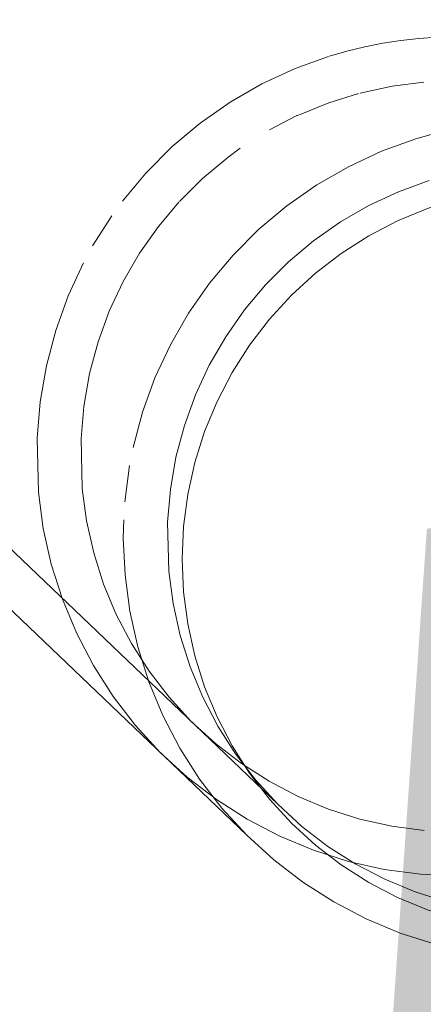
# Model space of a CAD drawing. Extents: x 3503739 to 3504470, y 5375172 to 5375561.
# Tile 56 of 121: x 3504135.2818 to 3504135.3629, y 5375386.5978 to 5375386.7957. Entities that reach past the tile are written whole.
import ezdxf

# ---------------------------------------------------------------- set-up
doc = ezdxf.new("R2010")
doc.units = 0
doc.header["$MEASUREMENT"] = 0
doc.layers.add('_4WP_KANCADT__', color=7, linetype='Continuous')
doc.layers.add('BHM_WA', color=7, linetype='Continuous')
doc.styles.add('42', font='TXT', dxfattribs={"width": 0.7, "height": 0.26})

msp = doc.modelspace()

# ---------------------------------------------------------------- linework, layer by layer
at = {"layer": 'BHM_WA', "color": 254, "linetype": 'Continuous', "lineweight": 13}
for p, q in [((3504135.3375, 5375386.77644), (3504135.33765, 5375386.7765)), ((3504135.32359, 5375386.76804), (3504135.32611, 5375386.76988)), ((3504135.34121, 5375386.74476), (3504135.3464, 5375386.74874)), ((3504135.33639, 5375386.74034), (3504135.34121, 5375386.74476)), ((3504135.31698, 5375386.70671), (3504135.31894, 5375386.71295)), ((3504135.31698, 5375386.70671), (3504135.31556, 5375386.70033)), ((3504135.28555, 5375386.70077), (3504135.28653, 5375386.69348)), ((3504135.30261, 5375386.6915), (3504135.30269, 5375386.69518)), ((3504135.31442, 5375386.6873), (3504135.31471, 5375386.68077)), ((3504135.31795, 5375386.64311), (3504135.32244, 5375386.63727)), ((3504135.33197, 5375386.63909), (3504135.33639, 5375386.63427))]:
    msp.add_line(p, q, dxfattribs=at)
for points in [[(3504135.12496, 5375386.82533, 0), (3504135.32742, 5375386.63184, 0), (3504135.33286, 5375386.62686, 0), (3504135.3387, 5375386.62237, 0), (3504135.34491, 5375386.61841, 0), (3504135.35144, 5375386.615, 0), (3504135.35824, 5375386.61217, 0), (3504135.36526, 5375386.60995, 0)], [(3504135.13717, 5375386.82583, 0), (3504135.33365, 5375386.63806, 0), (3504135.33851, 5375386.6336, 0), (3504135.34374, 5375386.62958, 0), (3504135.34931, 5375386.62604, 0), (3504135.35515, 5375386.62298, 0), (3504135.36124, 5375386.62045, 0), (3504135.36753, 5375386.61846, 0)], [(3504135.36203, 5375386.79196, 0), (3504135.35837, 5375386.79156, 0), (3504135.35819, 5375386.79154, 0), (3504135.35474, 5375386.79101, 0), (3504135.35113, 5375386.7903, 0), (3504135.35095, 5375386.79026, 0), (3504135.34756, 5375386.78943, 0), (3504135.34403, 5375386.78841, 0), (3504135.34385, 5375386.78835, 0)], [(3504135.36203, 5375386.79196, 0), (3504135.36551, 5375386.79218, 0), (3504135.3657, 5375386.79219, 0)], [(3504135.34385, 5375386.78835, 0), (3504135.34055, 5375386.78724, 0), (3504135.33712, 5375386.78591, 0)], [(3504135.33712, 5375386.78591, 0), (3504135.33695, 5375386.78583, 0), (3504135.33376, 5375386.78443, 0), (3504135.33046, 5375386.78281, 0), (3504135.3303, 5375386.78272, 0), (3504135.32724, 5375386.78105, 0), (3504135.3241, 5375386.77915, 0), (3504135.32394, 5375386.77904, 0), (3504135.32104, 5375386.77711, 0), (3504135.31808, 5375386.77494, 0), (3504135.31794, 5375386.77483, 0), (3504135.31521, 5375386.77264, 0), (3504135.31508, 5375386.77252, 0), (3504135.31245, 5375386.77022, 0), (3504135.31232, 5375386.7701, 0), (3504135.3098, 5375386.76769, 0), (3504135.30967, 5375386.76755, 0), (3504135.30955, 5375386.76741, 0), (3504135.30714, 5375386.76489, 0), (3504135.30484, 5375386.76227, 0), (3504135.30473, 5375386.76213, 0), (3504135.30462, 5375386.76198, 0), (3504135.30244, 5375386.75926, 0), (3504135.30038, 5375386.75645, 0), (3504135.30027, 5375386.75629, 0)], [(3504135.36298, 5375386.78318, 0), (3504135.36281, 5375386.78317, 0), (3504135.35971, 5375386.78284, 0), (3504135.35661, 5375386.78237, 0), (3504135.35645, 5375386.78235, 0), (3504135.35629, 5375386.78233, 0), (3504135.35322, 5375386.78172, 0), (3504135.35018, 5375386.78098, 0)], [(3504135.34986, 5375386.78091, 0), (3504135.34686, 5375386.78004, 0), (3504135.3439, 5375386.77904, 0), (3504135.34374, 5375386.779, 0), (3504135.34358, 5375386.77894, 0), (3504135.34067, 5375386.77782, 0), (3504135.33781, 5375386.77656, 0), (3504135.33765, 5375386.7765, 0)], [(3504135.35018, 5375386.78098, 0), (3504135.35002, 5375386.78095, 0), (3504135.34986, 5375386.78091, 0)], [(3504135.3375, 5375386.77644, 0), (3504135.3347, 5375386.77506, 0), (3504135.33196, 5375386.77356, 0), (3504135.33181, 5375386.77349, 0), (3504135.33166, 5375386.77341, 0), (3504135.32899, 5375386.77179, 0)], [(3504135.36495, 5375386.77281, 0), (3504135.36142, 5375386.77179, 0), (3504135.35794, 5375386.77061, 0), (3504135.35451, 5375386.76929, 0), (3504135.35115, 5375386.76781, 0), (3504135.34785, 5375386.76619, 0), (3504135.34463, 5375386.76443, 0), (3504135.34149, 5375386.76252, 0), (3504135.33844, 5375386.76049, 0), (3504135.33547, 5375386.75832, 0), (3504135.33261, 5375386.75602, 0), (3504135.32985, 5375386.7536, 0), (3504135.32719, 5375386.75106, 0), (3504135.32466, 5375386.74841, 0), (3504135.32224, 5375386.74565, 0), (3504135.31994, 5375386.74279, 0), (3504135.31777, 5375386.73982, 0), (3504135.31573, 5375386.73677, 0), (3504135.31383, 5375386.73363, 0), (3504135.31207, 5375386.73041, 0), (3504135.31044, 5375386.72711, 0), (3504135.30897, 5375386.72375, 0), (3504135.30764, 5375386.72032, 0), (3504135.30647, 5375386.71684, 0), (3504135.30544, 5375386.71331, 0), (3504135.30458, 5375386.70974, 0), (3504135.30387, 5375386.70614, 0)], [(3504135.30458, 5375386.70974, 0), (3504135.30544, 5375386.71331, 0), (3504135.30647, 5375386.71684, 0), (3504135.30764, 5375386.72032, 0), (3504135.30897, 5375386.72375, 0), (3504135.31044, 5375386.72711, 0), (3504135.31207, 5375386.73041, 0), (3504135.31383, 5375386.73363, 0), (3504135.31573, 5375386.73677, 0), (3504135.31777, 5375386.73982, 0), (3504135.31994, 5375386.74279, 0), (3504135.32224, 5375386.74565, 0), (3504135.32466, 5375386.74841, 0), (3504135.32719, 5375386.75106, 0), (3504135.32985, 5375386.7536, 0), (3504135.33261, 5375386.75602, 0), (3504135.33547, 5375386.75832, 0), (3504135.33844, 5375386.76049, 0), (3504135.34149, 5375386.76252, 0), (3504135.34463, 5375386.76443, 0), (3504135.34785, 5375386.76619, 0), (3504135.35115, 5375386.76781, 0), (3504135.35451, 5375386.76929, 0), (3504135.35794, 5375386.77061, 0), (3504135.36142, 5375386.77179, 0), (3504135.36495, 5375386.77281, 0)], [(3504135.32611, 5375386.76988, 0), (3504135.32625, 5375386.76997, 0), (3504135.32639, 5375386.77006, 0), (3504135.32899, 5375386.77179, 0)], [(3504135.32359, 5375386.76804, 0), (3504135.32116, 5375386.76608, 0), (3504135.32103, 5375386.76598, 0), (3504135.3209, 5375386.76588, 0), (3504135.31855, 5375386.76382, 0)], [(3504135.31855, 5375386.76382, 0), (3504135.31842, 5375386.76371, 0), (3504135.31605, 5375386.76144, 0), (3504135.31389, 5375386.75919, 0), (3504135.31378, 5375386.75907, 0)], [(3504135.36409, 5375386.76338, 0), (3504135.36097, 5375386.76232, 0), (3504135.3579, 5375386.76113, 0), (3504135.35489, 5375386.75981, 0), (3504135.35194, 5375386.75836, 0), (3504135.34906, 5375386.75678, 0), (3504135.34624, 5375386.75508, 0), (3504135.34351, 5375386.75326, 0), (3504135.34086, 5375386.75131, 0), (3504135.33829, 5375386.74926, 0), (3504135.33582, 5375386.74709, 0), (3504135.33344, 5375386.74482, 0), (3504135.33117, 5375386.74244, 0), (3504135.329, 5375386.73997, 0), (3504135.32694, 5375386.73741, 0), (3504135.325, 5375386.73475, 0), (3504135.32318, 5375386.73202, 0), (3504135.32147, 5375386.72921, 0), (3504135.31989, 5375386.72632, 0), (3504135.31844, 5375386.72337, 0), (3504135.31712, 5375386.72036, 0), (3504135.31593, 5375386.71729, 0), (3504135.31488, 5375386.71417, 0), (3504135.31397, 5375386.71102, 0), (3504135.31319, 5375386.70782, 0), (3504135.31397, 5375386.71102, 0), (3504135.31488, 5375386.71417, 0), (3504135.31593, 5375386.71729, 0), (3504135.31712, 5375386.72036, 0), (3504135.31844, 5375386.72337, 0), (3504135.31989, 5375386.72632, 0), (3504135.32147, 5375386.72921, 0), (3504135.32318, 5375386.73202, 0), (3504135.325, 5375386.73475, 0), (3504135.32694, 5375386.73741, 0), (3504135.329, 5375386.73997, 0), (3504135.33117, 5375386.74244, 0), (3504135.33344, 5375386.74482, 0), (3504135.33582, 5375386.74709, 0), (3504135.33829, 5375386.74926, 0), (3504135.34086, 5375386.75131, 0), (3504135.34351, 5375386.75326, 0), (3504135.34624, 5375386.75508, 0), (3504135.34906, 5375386.75678, 0), (3504135.35194, 5375386.75836, 0), (3504135.35489, 5375386.75981, 0), (3504135.3579, 5375386.76113, 0), (3504135.36097, 5375386.76232, 0), (3504135.36409, 5375386.76338, 0)], [(3504135.38942, 5375386.7623, 0), (3504135.39596, 5375386.76202, 0), (3504135.38942, 5375386.7623, 0), (3504135.38289, 5375386.76202, 0), (3504135.3764, 5375386.76116, 0), (3504135.37001, 5375386.75975, 0), (3504135.36377, 5375386.75778, 0), (3504135.35773, 5375386.75528, 0), (3504135.35192, 5375386.75226, 0), (3504135.3464, 5375386.74874, 0), (3504135.34121, 5375386.74476, 0), (3504135.33639, 5375386.74034, 0), (3504135.33197, 5375386.73551, 0), (3504135.32799, 5375386.73032, 0), (3504135.32447, 5375386.7248, 0), (3504135.32145, 5375386.719, 0), (3504135.31894, 5375386.71295, 0)], [(3504135.40883, 5375386.75975, 0), (3504135.40245, 5375386.76116, 0), (3504135.39596, 5375386.76202, 0), (3504135.40245, 5375386.76116, 0), (3504135.39596, 5375386.76202, 0), (3504135.38942, 5375386.7623, 0), (3504135.38289, 5375386.76202, 0), (3504135.3764, 5375386.76116, 0), (3504135.38289, 5375386.76202, 0), (3504135.3764, 5375386.76116, 0), (3504135.37001, 5375386.75975, 0), (3504135.36377, 5375386.75778, 0), (3504135.35773, 5375386.75528, 0), (3504135.35192, 5375386.75226, 0), (3504135.35773, 5375386.75528, 0), (3504135.36377, 5375386.75778, 0)], [(3504135.34121, 5375386.74476, 0), (3504135.3464, 5375386.74874, 0), (3504135.35192, 5375386.75226, 0), (3504135.35773, 5375386.75528, 0), (3504135.36377, 5375386.75778, 0), (3504135.37001, 5375386.75975, 0), (3504135.3764, 5375386.76116, 0), (3504135.37001, 5375386.75975, 0), (3504135.36377, 5375386.75778, 0), (3504135.35773, 5375386.75528, 0), (3504135.35192, 5375386.75226, 0), (3504135.3464, 5375386.74874, 0), (3504135.34121, 5375386.74476, 0), (3504135.33639, 5375386.74034, 0), (3504135.33197, 5375386.73551, 0), (3504135.32799, 5375386.73032, 0), (3504135.32447, 5375386.7248, 0), (3504135.32145, 5375386.719, 0), (3504135.31894, 5375386.71295, 0), (3504135.31698, 5375386.70671, 0), (3504135.31556, 5375386.70033, 0), (3504135.31698, 5375386.70671, 0)], [(3504135.31378, 5375386.75907, 0), (3504135.31161, 5375386.75659, 0), (3504135.30965, 5375386.75416, 0)], [(3504135.30027, 5375386.75629, 0), (3504135.30018, 5375386.75613, 0), (3504135.29824, 5375386.75323, 0), (3504135.29643, 5375386.75025, 0)], [(3504135.30965, 5375386.75416, 0), (3504135.30955, 5375386.75403, 0), (3504135.30761, 5375386.75138, 0), (3504135.30588, 5375386.74878, 0), (3504135.30578, 5375386.74864, 0), (3504135.30408, 5375386.74583, 0), (3504135.30258, 5375386.74309, 0), (3504135.3025, 5375386.74294, 0), (3504135.30105, 5375386.73999, 0), (3504135.29979, 5375386.73713, 0), (3504135.29973, 5375386.73698, 0), (3504135.29854, 5375386.73391, 0), (3504135.29754, 5375386.73096, 0), (3504135.29749, 5375386.7308, 0), (3504135.29657, 5375386.72764, 0), (3504135.29583, 5375386.7246, 0), (3504135.2958, 5375386.72444, 0), (3504135.29516, 5375386.72121, 0), (3504135.29466, 5375386.71796, 0), (3504135.29431, 5375386.71468, 0), (3504135.29411, 5375386.71156, 0), (3504135.2941, 5375386.71123, 0), (3504135.29404, 5375386.7081, 0), (3504135.29434, 5375386.70152, 0), (3504135.29521, 5375386.69499, 0), (3504135.29665, 5375386.68856, 0), (3504135.29864, 5375386.68228, 0), (3504135.30117, 5375386.67619, 0), (3504135.30422, 5375386.67034, 0), (3504135.30777, 5375386.66478, 0), (3504135.31179, 5375386.65955, 0)], [(3504135.34121, 5375386.74476, 0), (3504135.3464, 5375386.74874, 0), (3504135.35192, 5375386.75226, 0), (3504135.3464, 5375386.74874, 0), (3504135.34121, 5375386.74476, 0), (3504135.33639, 5375386.74034, 0), (3504135.33197, 5375386.73551, 0), (3504135.32799, 5375386.73032, 0), (3504135.32447, 5375386.7248, 0), (3504135.32145, 5375386.719, 0), (3504135.31894, 5375386.71295, 0), (3504135.31698, 5375386.70671, 0), (3504135.31556, 5375386.70033, 0), (3504135.31698, 5375386.70671, 0), (3504135.31894, 5375386.71295, 0), (3504135.32145, 5375386.719, 0), (3504135.32447, 5375386.7248, 0), (3504135.32799, 5375386.73032, 0), (3504135.33197, 5375386.73551, 0), (3504135.33639, 5375386.74034, 0), (3504135.33197, 5375386.73551, 0), (3504135.32799, 5375386.73032, 0), (3504135.32447, 5375386.7248, 0), (3504135.32145, 5375386.719, 0), (3504135.31894, 5375386.71295, 0), (3504135.31698, 5375386.70671, 0), (3504135.31556, 5375386.70033, 0), (3504135.31471, 5375386.69384, 0), (3504135.31442, 5375386.6873, 0)], [(3504135.29459, 5375386.74686, 0), (3504135.29626, 5375386.74992, 0), (3504135.29635, 5375386.75009, 0), (3504135.29643, 5375386.75025, 0)], [(3504135.29459, 5375386.74686, 0), (3504135.29305, 5375386.74373, 0), (3504135.29298, 5375386.74356, 0), (3504135.29291, 5375386.74339, 0), (3504135.29151, 5375386.7402, 0), (3504135.29025, 5375386.73694, 0), (3504135.29019, 5375386.73677, 0), (3504135.29014, 5375386.73659, 0), (3504135.28902, 5375386.73329, 0), (3504135.28805, 5375386.72993, 0), (3504135.28801, 5375386.72976, 0), (3504135.28797, 5375386.72957, 0), (3504135.28715, 5375386.72618, 0)], [(3504135.28715, 5375386.72618, 0), (3504135.28647, 5375386.72276, 0), (3504135.28644, 5375386.72257, 0), (3504135.28642, 5375386.72239, 0), (3504135.2859, 5375386.71894, 0), (3504135.28553, 5375386.71547, 0), (3504135.28551, 5375386.7151, 0), (3504135.28529, 5375386.71161, 0), (3504135.28522, 5375386.70812, 0), (3504135.28555, 5375386.70077, 0)], [(3504135.31319, 5375386.70782, 0), (3504135.31255, 5375386.70459, 0), (3504135.31206, 5375386.70133, 0), (3504135.3117, 5375386.69806, 0), (3504135.3115, 5375386.69477, 0), (3504135.31143, 5375386.69148, 0), (3504135.31173, 5375386.6849, 0), (3504135.3126, 5375386.67837, 0), (3504135.31404, 5375386.67194, 0), (3504135.31603, 5375386.66566, 0), (3504135.31856, 5375386.65957, 0), (3504135.32162, 5375386.65372, 0), (3504135.32517, 5375386.64816, 0), (3504135.32919, 5375386.64293, 0), (3504135.33365, 5375386.63806, 0), (3504135.33851, 5375386.6336, 0), (3504135.34374, 5375386.62958, 0), (3504135.34931, 5375386.62604, 0), (3504135.35515, 5375386.62298, 0), (3504135.36124, 5375386.62045, 0), (3504135.36753, 5375386.61846, 0)], [(3504135.30387, 5375386.70614, 0), (3504135.30331, 5375386.7025, 0), (3504135.30292, 5375386.69885, 0), (3504135.30269, 5375386.69518, 0)], [(3504135.28653, 5375386.69348, 0), (3504135.28813, 5375386.6863, 0), (3504135.29036, 5375386.67928, 0), (3504135.29319, 5375386.67248, 0), (3504135.2966, 5375386.66595, 0), (3504135.30056, 5375386.65974, 0), (3504135.30505, 5375386.65389, 0), (3504135.31003, 5375386.64846, 0), (3504135.31546, 5375386.64348, 0), (3504135.32131, 5375386.639, 0)], [(3504135.30261, 5375386.6915, 0), (3504135.30295, 5375386.68415, 0), (3504135.30392, 5375386.67686, 0)], [(3504135.31471, 5375386.68077, 0), (3504135.31556, 5375386.67428, 0), (3504135.31698, 5375386.66789, 0)], [(3504135.30392, 5375386.67686, 0), (3504135.30553, 5375386.66967, 0), (3504135.30775, 5375386.66265, 0), (3504135.31058, 5375386.65586, 0), (3504135.31399, 5375386.64933, 0), (3504135.31795, 5375386.64311, 0)], [(3504135.31698, 5375386.66789, 0), (3504135.31894, 5375386.66165, 0), (3504135.32145, 5375386.65561, 0), (3504135.32447, 5375386.6498, 0)], [(3504135.31179, 5375386.65955, 0), (3504135.31625, 5375386.65468, 0), (3504135.32112, 5375386.65023, 0), (3504135.32635, 5375386.64621, 0), (3504135.33191, 5375386.64266, 0), (3504135.33776, 5375386.63961, 0), (3504135.34385, 5375386.63708, 0), (3504135.35013, 5375386.63508, 0), (3504135.35657, 5375386.63364, 0), (3504135.3631, 5375386.63277, 0)], [(3504135.32447, 5375386.6498, 0), (3504135.32799, 5375386.64428, 0), (3504135.33197, 5375386.63909, 0)], [(3504135.32131, 5375386.639, 0), (3504135.32752, 5375386.63503, 0), (3504135.33405, 5375386.63162, 0), (3504135.34085, 5375386.6288, 0), (3504135.34787, 5375386.62657, 0)], [(3504135.36526, 5375386.60995, 0), (3504135.35824, 5375386.61217, 0), (3504135.35144, 5375386.615, 0), (3504135.34491, 5375386.61841, 0), (3504135.3387, 5375386.62237, 0), (3504135.33286, 5375386.62686, 0), (3504135.32742, 5375386.63184, 0), (3504135.32244, 5375386.63727, 0)], [(3504135.34121, 5375386.62985, 0), (3504135.3464, 5375386.62587, 0), (3504135.35192, 5375386.62235, 0), (3504135.35773, 5375386.61933, 0), (3504135.35192, 5375386.62235, 0), (3504135.35773, 5375386.61933, 0), (3504135.36377, 5375386.61683, 0), (3504135.35773, 5375386.61933, 0), (3504135.36377, 5375386.61683, 0), (3504135.37001, 5375386.61486, 0), (3504135.3764, 5375386.61344, 0), (3504135.38289, 5375386.61259, 0), (3504135.38942, 5375386.6123, 0), (3504135.39596, 5375386.61259, 0), (3504135.38942, 5375386.6123, 0), (3504135.38289, 5375386.61259, 0), (3504135.3764, 5375386.61344, 0), (3504135.37001, 5375386.61486, 0), (3504135.36377, 5375386.61683, 0), (3504135.35773, 5375386.61933, 0), (3504135.35192, 5375386.62235, 0), (3504135.3464, 5375386.62587, 0), (3504135.34121, 5375386.62985, 0), (3504135.33639, 5375386.63427, 0)], [(3504135.34121, 5375386.62985, 0), (3504135.3464, 5375386.62587, 0), (3504135.35192, 5375386.62235, 0), (3504135.3464, 5375386.62587, 0), (3504135.34121, 5375386.62985, 0), (3504135.33639, 5375386.63427, 0), (3504135.34121, 5375386.62985, 0), (3504135.33639, 5375386.63427, 0), (3504135.34121, 5375386.62985, 0), (3504135.3464, 5375386.62587, 0), (3504135.35192, 5375386.62235, 0), (3504135.35773, 5375386.61933, 0), (3504135.36377, 5375386.61683, 0), (3504135.37001, 5375386.61486, 0), (3504135.3764, 5375386.61344, 0), (3504135.38289, 5375386.61259, 0), (3504135.38942, 5375386.6123, 0)], [(3504135.34787, 5375386.62657, 0), (3504135.35505, 5375386.62497, 0), (3504135.36235, 5375386.62399, 0), (3504135.3697, 5375386.62366, 0)]]:
    msp.add_polyline3d(points, dxfattribs=at)

# ---------------------------------------------------------------- texts
at = {"layer": '_4WP_KANCADT__', "color": 1, "linetype": 'Continuous', "style": '42', "width": 0.7}
msp.add_text('RI.A.04', height=0.26, rotation=10.737, dxfattribs=at).set_placement((3504135.0389, 5375386.3672))

doc.saveas('drawing.dxf')
